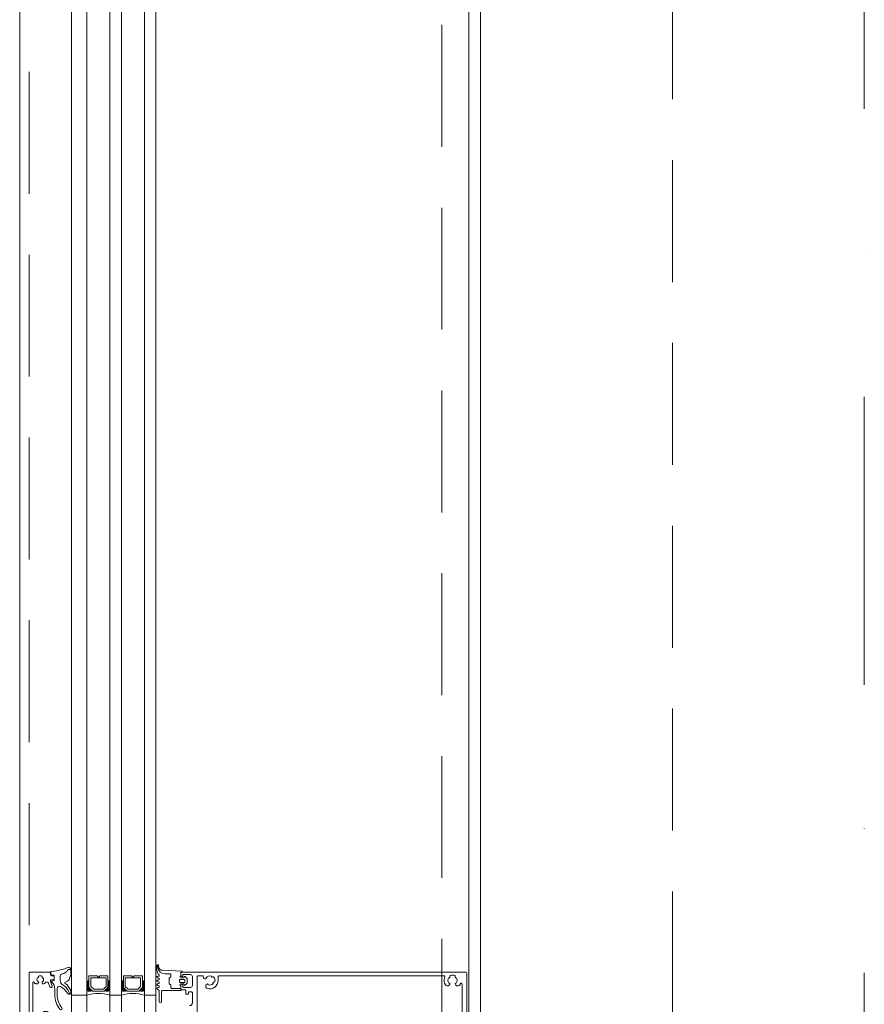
# Model space of a CAD drawing. Header units: millimetres. Extents: x 213386 to 459888, y 74252 to 208052.
# Tile 144 of 256: x 373037 to 373477, y 167173 to 167686. Entities that reach past the tile are written whole.
import ezdxf

# ---------------------------------------------------------------- set-up
doc = ezdxf.new("R2010")
doc.units = ezdxf.units.MM
doc.linetypes.add('CK_Čerchovaná 50', pattern=[6, 3, -1.5, 0, -1.5])
doc.linetypes.add('ČÁRKOVANÁ', pattern=[19.05, 12.7, -6.35])
doc.layers.add('FASÁDA DETAILNÍ', color=255, linetype='Continuous', lineweight=0)
doc.layers.add('TENKA', color=255, linetype='Continuous', lineweight=0)

# ---------------------------------------------------------------- blocks, each defined once
blk = doc.blocks.new('433270')
blk.add_lwpolyline([(1, 0, 0.414364), (0, -1), (0, -1.4, 0.255924), (0.23, -1.83, -0.547723), (0.23, -3.17, 0.255924), (0, -3.6), (0, -14.6, 0.414214), (0.3, -14.9), (1.2, -14.9, 0.414214), (1.7, -14.4), (1.7, -10.3, -0.414214), (2, -10), (6, -10, 0.414248), (7, -9), (7, -7.7, 0.414179), (6.5, -7.2), (5.7, -7.2, 0.414232), (5.4, -7.5), (5.4, -8.2, -0.414198), (5.1, -8.5), (2.8, -8.5, -0.414204), (1.8, -7.5), (1.8, -4.49, -0.147432), (1.97, -3.94, 0.147461), (2.4, -2.5), (2.4, -2.3, -0.414214), (2.9, -1.8), (21.87, -1.8, -0.668178), (22.22, -2.65), (22.16, -2.72, 1), (21.59, -3.29), (21.52, -3.35, 0.198912), (21.38, -3.71), (21.38, -4.05, 0.414214), (22.08, -4.75), (22.38, -4.75, 0.576988), (22.64, -4.3, -0.311246), (24.56, -4.3, 0.576988), (24.82, -4.75), (25.3, -4.75, -0.260065), (25.3, -6.65), (24.82, -6.65, 0.576988), (24.56, -7.1, -0.311246), (22.64, -7.1, 0.576988), (22.38, -6.65), (22.08, -6.65, 0.414214), (21.38, -7.35), (21.38, -7.61, 0.267949), (21.63, -8.04), (21.89, -8.2, -0.637047), (21.73, -10), (19.83, -10.7, 0.315299), (19.5, -11.17), (19.5, -11.49, 0.520567), (20.17, -11.96), (22.83, -10.99, -0.520567), (23.5, -11.46), (23.5, -12.5, 0.414062), (24, -13), (25, -13, 0.414186), (25.5, -12.5), (25.5, -11.5, -0.414182), (26, -11), (27, -11, 0.414214), (27.5, -10.5), (27.5, -0.5, 0.414214), (27, 0), (1, 0)], format="xyb", close=True)
blk = doc.blocks.new('284325')
for points in [[(0.84, -5.23, -0.560316), (0.94, -4.73), (1.94, -4.36, 0.3153), (2.14, -4.08), (2.14, -1.89, 0.451558), (1.8, -1.59), (0.9, -1.7, -0.399586), (0.57, -1.46), (0.3, -0.07, -0.415977), (0.53, 0.29, 0.024107), (6.15, 1.24, 0.076636), (8.99, 2.34, -0.577615), (10.79, 1.3), (10.02, 1.37, 0.283171), (9.08, 0.9, -0.168429), (7.07, -0.74), (5.9, -1.16, 0.315302), (5.24, -2.1), (5.24, -4.21, 0.269719), (6.76, -6.82, -0.194797), (10.18, -11.53, -0.342663), (9.17, -11.17, 0.119207), (5.43, -7.59, 0.578571), (3.63, -8.62), (3.63, -11.77, 0.176415), (6.16, -18.72, -1), (5.24, -19.49, -0.176415), (2.43, -11.77), (2.43, -8.89, 0.208286), (0.84, -5.23)], [(8.95, -6.65), (10.32, -8.78, -0.134555), (10.79, -10.63, -0.339795), (10.19, -11.53, 0.194788), (6.76, -6.81, -0.269736), (5.25, -4.21), (5.25, -2.1, -0.315302), (5.9, -1.17), (7.07, -0.74, 0.168429), (9.09, 0.89, -0.283167), (10.01, 1.36), (10.79, 1.29), (10.79, -0.74, -0.070852), (10.71, -1.3), (9.95, -3.93, -0.241839), (9.08, -4.83), (7.93, -5.22, 0.836024), (8.08, -6.19), (8.11, -6.19, -0.255349), (8.95, -6.65)]]:
    blk.add_lwpolyline(points, format="xyb", close=True)
blk = doc.blocks.new('284336')
for points in [[(-0.7, -9.6), (-10, -9.6, 0.414511), (-10.51, -10.11), (-10.51, -15.51, -1), (-11.69, -15.51), (-11.69, -9.6), (-12.69, -8.95, -0.668884), (-12.6, -8.23), (-11.99, -8.01, 0.766384), (-11.99, -7.21), (-12.6, -6.99, -0.76831), (-12.6, -6.23), (-11.99, -6.01, 0.766384), (-11.99, -5.21), (-12.6, -4.99, -0.76831), (-12.6, -4.23), (-11.99, -4.01, 0.766384), (-11.99, -3.21), (-12.6, -2.99, -0.877523), (-12.5, -2.22), (-12.1, -2.22, 0.698129), (-11.83, -1.5, -0.220231), (-12.89, 0.78), (-12.89, 3.45, -0.157143), (-12.82, 3.68), (-12.69, 3.42, -0.067482), (-12.48, 2.53, 0.393136), (-8.66, -1.02), (-6.1, -1.02, -0.414214), (-5.61, -1.51), (-5.61, -2.22, -0.267949), (-5.85, -2.65), (-6.35, -2.93, 0.267949), (-6.61, -3.38), (-6.61, -5.84, 0.267949), (-6.35, -6.29), (-5.85, -6.57, -0.267949), (-5.61, -7), (-5.61, -8.11, 0.414215), (-5.1, -8.62), (-0.41, -8.62), (-0.41, -9.31, -0.414212), (-0.7, -9.6)], [(-0.41, 0), (-0.41, -2, 0.990243), (-0.4, -3.02), (0.9, -3.02, 0.414214), (1.21, -2.71), (1.21, -2.61, -0.668123), (1.71, -2.4), (2.75, -3.45, -0.199004), (2.89, -3.79), (2.89, -5.43, -0.199038), (2.75, -5.77), (1.71, -6.82, -0.668191), (1.21, -6.61), (1.21, -6.51, 0.414214), (0.9, -6.2), (-0.4, -6.2, 0.990269), (-0.41, -7.22), (-0.41, -8.6), (-5.1, -8.6, -0.414215), (-5.59, -8.11), (-5.59, -7, 0.267949), (-5.84, -6.56), (-6.34, -6.27, -0.267949), (-6.59, -5.84), (-6.59, -3.38, -0.267949), (-6.34, -2.95), (-5.84, -2.66, 0.267949), (-5.59, -2.22), (-5.59, -1.51, 0.414214), (-6.1, -1), (-8.66, -1, -0.393156), (-12.46, 2.53, 0.067572), (-12.67, 3.43), (-12.8, 3.7, -0.637545), (-12.12, 3.53), (-11.92, 2.53, 0.344315), (-10.06, 0.91), (0, 0.38, -0.406913), (0.39, 0), (-0.41, 0)], [(1.7, -4.31, 0.414235), (1.2, -3.81), (-0.7, -3.81, 0.414214), (-1.2, -4.31), (-1.2, -4.91, 0.414214), (-0.7, -5.41), (1.2, -5.41, 0.414235), (1.7, -4.91), (1.7, -4.31)]]:
    blk.add_lwpolyline(points, format="xyb", close=True)

msp = doc.modelspace()

# ---------------------------------------------------------------- linework, layer by layer
at = {"layer": 'FASÁDA DETAILNÍ'}
for p, q in [((373036.638, 145492.154), (373036.638, 169172.154)), ((373063.638, 145492.154), (373063.638, 169172.154)), ((373063.638, 155177.655), (373063.638, 169172.154)), ((373071.638, 169172.154), (373071.638, 145492.154)), ((373071.638, 169172.154), (373071.638, 155177.655)), ((373083.638, 145492.154), (373083.638, 169172.154)), ((373083.638, 155177.655), (373083.638, 169172.154)), ((373089.638, 169172.154), (373089.638, 145492.154)), ((373089.638, 169172.154), (373089.638, 155177.655)), ((373101.638, 145492.154), (373101.638, 169172.154)), ((373101.638, 155177.655), (373101.638, 169172.154)), ((373107.638, 169172.154), (373107.638, 145492.154)), ((373107.638, 169172.154), (373107.638, 155177.655)), ((373063.637, 167177.655), (373063.637, 169145.154)), ((373071.637, 169127.154), (373071.637, 167177.655)), ((373083.637, 167177.655), (373083.637, 169113.154)), ((373089.637, 169113.154), (373089.637, 167177.655)), ((373101.638, 167177.655), (373101.638, 169095.154)), ((373107.638, 169095.154), (373107.638, 167177.655)), ((373276.638, 145732.154), (373276.638, 168932.154)), ((373071.638, 167177.655), (373063.637, 167177.655)), ((373089.638, 167177.655), (373083.637, 167177.655)), ((373107.638, 167177.655), (373101.638, 167177.655))]:
    msp.add_line(p, q, dxfattribs=at)
at = {"layer": 'FASÁDA DETAILNÍ', "linetype": 'ČÁRKOVANÁ', "ltscale": 5}
for p, q in [((373041.638, 145497.154), (373041.638, 169167.154)), ((373256.638, 145712.154), (373256.638, 168952.154)), ((373376.638, 145832.154), (373376.638, 168832.154))]:
    msp.add_line(p, q, dxfattribs=at)
at = {"layer": 'FASÁDA DETAILNÍ'}
for points in [[(373270.638, 166738.654), (373270.638, 169058.154)], [(373082.638, 167187.655), (373082.638, 167181.655), (373080.638, 167179.655), (373074.638, 167179.655), (373072.638, 167181.655), (373072.638, 167187.655), (373077.138, 167187.655), (373077.138, 167187.155), (373078.138, 167187.155), (373078.138, 167187.655)], [(373073.638, 167186.655), (373081.638, 167186.655), (373081.638, 167182.069), (373080.224, 167180.655), (373075.191, 167180.655), (373073.638, 167182.069)], [(373100.638, 167187.655), (373100.638, 167181.655), (373098.638, 167179.655), (373092.638, 167179.655), (373090.638, 167181.655), (373090.638, 167187.655), (373095.138, 167187.655), (373095.138, 167187.155), (373096.138, 167187.155), (373096.138, 167187.655)], [(373091.638, 167186.655), (373099.638, 167186.655), (373099.638, 167182.069), (373098.224, 167180.655), (373093.191, 167180.655), (373091.638, 167182.069)]]:
    msp.add_lwpolyline(points, close=True, dxfattribs=at)
for points in [[(373125.137, 167172.156, 0.4142136), (373126.637, 167173.656), (373126.637, 167178.755, 0.4142136), (373126.137, 167179.255), (373124.537, 167179.255), (373124.537, 167178.055), (373123.237, 167178.055), (373123.237, 167179.854, 0.4142136), (373122.737, 167180.354), (373121.137, 167180.354, -0.4142136), (373120.637, 167180.854), (373120.637, 167182.854, -0.4142012), (373121.137, 167183.354), (373121.637, 167183.354), (373121.637, 167182.154, 0.4142136), (373122.137, 167181.654), (373125.637, 167181.654, 0.4142242), (373126.637, 167182.654), (373126.637, 167187.354, 0.4142029), (373125.637, 167188.354), (373121.637, 167188.354), (373121.637, 167187.354), (373121.137, 167187.354, -0.4142197), (373120.637, 167187.854), (373120.637, 167189.154, -0.4142136), (373121.137, 167189.654), (373268.637, 167189.654, -0.4142136), (373269.637, 167188.654), (373269.637, 167125.654, -0.4142136)], [(373267.146, 167130.976), (373267.146, 167183.333, 0.8147642), (373266.186, 167183.531, -0.0377754), (373265.878, 167182.943, -0.2587772), (373265.03, 167182.472), (373264.546, 167182.472, -0.4142136), (373263.546, 167183.472), (373263.546, 167183.578, -0.6451801), (373264.044, 167183.804, 0.3417321), (373264.044, 167186.741, -0.6451801), (373263.546, 167186.967), (373263.546, 167187.335, 0.2982166), (373263.246, 167187.793, 0.2087122), (373261.046, 167187.793, 0.2982166), (373260.746, 167187.335), (373260.746, 167186.967, -0.6451801), (373260.248, 167186.741, 0.3417321), (373260.248, 167183.804, -0.6451801), (373260.746, 167183.578), (373260.746, 167183.472, -0.4142136), (373259.746, 167182.472), (373259.261, 167182.472, -0.2587772), (373258.413, 167182.943, -0.2426278), (373258.083, 167186.962, 0.5349955), (373257.621, 167187.654), (373140.538, 167187.654, 0.4142136), (373140.038, 167187.154), (373140.038, 167185.236, -0.5038539), (373134.354, 167181.028, -0.2587772), (373133.68, 167181.726), (373133.554, 167182.193, -0.4142136), (373134.261, 167183.418), (373134.364, 167183.446, -0.6451801), (373134.71, 167183.023, 0.3417321), (373137.548, 167183.783, -0.6451801), (373137.636, 167184.323), (373137.992, 167184.418, 0.2982166), (373138.357, 167184.826, 0.2087122), (373137.787, 167186.951, 0.2982166), (373137.267, 167187.122), (373136.912, 167187.027, -0.6451801), (373136.565, 167187.45, 0.3417321), (373133.728, 167186.69, -0.6451801), (373133.639, 167186.15), (373133.537, 167186.123, -0.4723795), (373132.28, 167187.021), (373132.28, 167187.154, 0.4142136), (373131.787, 167187.657), (373129.637, 167187.657, 0.4142136), (373129.137, 167187.157), (373129.137, 167127.154, 0.4142136)]]:
    msp.add_lwpolyline(points, format="xyb", dxfattribs=at)
for centre, radius, start, end in [((373072.138, 167185.517), 0.596, 213.03656, 326.96344), ((373072.138, 167185.225), 0.596, 213.03656, 326.96344), ((373072.138, 167184.932), 0.596, 213.03656, 326.96344), ((373072.138, 167184.64), 0.596, 213.03656, 326.96344), ((373072.138, 167184.347), 0.596, 213.03656, 326.96344), ((373072.138, 167184.055), 0.596, 213.03656, 326.96344), ((373072.138, 167183.762), 0.596, 213.03656, 326.96344), ((373072.138, 167183.47), 0.596, 213.03656, 326.96344), ((373083.138, 167185.517), 0.596, 213.03656, 326.96344), ((373083.138, 167185.225), 0.596, 213.03656, 326.96344), ((373083.138, 167184.932), 0.596, 213.03656, 326.96344), ((373083.138, 167184.64), 0.596, 213.03656, 326.96344), ((373083.138, 167184.347), 0.596, 213.03656, 326.96344), ((373083.138, 167184.055), 0.596, 213.03656, 326.96344), ((373083.138, 167183.762), 0.596, 213.03656, 326.96344), ((373083.138, 167183.47), 0.596, 213.03656, 326.96344), ((373090.138, 167185.517), 0.596, 213.03656, 326.96344), ((373090.138, 167185.225), 0.596, 213.03656, 326.96344), ((373090.138, 167184.932), 0.596, 213.03656, 326.96344), ((373090.138, 167184.64), 0.596, 213.03656, 326.96344), ((373090.138, 167184.347), 0.596, 213.03656, 326.96344), ((373090.138, 167184.055), 0.596, 213.03656, 326.96344), ((373090.138, 167183.762), 0.596, 213.03656, 326.96344), ((373090.138, 167183.47), 0.596, 213.03656, 326.96344), ((373101.138, 167185.517), 0.596, 213.03656, 326.96344), ((373101.138, 167185.225), 0.596, 213.03656, 326.96344), ((373101.138, 167184.932), 0.596, 213.03656, 326.96344), ((373101.138, 167184.64), 0.596, 213.03656, 326.96344), ((373101.138, 167184.347), 0.596, 213.03656, 326.96344), ((373101.138, 167184.055), 0.596, 213.03656, 326.96344), ((373101.138, 167183.762), 0.596, 213.03656, 326.96344), ((373101.138, 167183.47), 0.596, 213.03656, 326.96344), ((373072.138, 167183.177), 0.596, 213.03656, 326.96344), ((373072.138, 167182.885), 0.596, 213.03656, 326.96344), ((373072.138, 167182.592), 0.596, 213.03656, 326.96344), ((373072.138, 167182.3), 0.596, 213.03656, 326.96344), ((373072.138, 167182.007), 0.596, 213.03656, 326.96344), ((373072.276, 167181.995), 0.879, 223.50356, 316.00509), ((373072.424, 167182.085), 1.263, 231.50044, 308.03437), ((373072.563, 167182.246), 1.712, 237.31435, 302.70505), ((373072.708, 167182.49), 2.248, 241.59719, 298.47266), ((373072.876, 167182.839), 2.897, 244.70485, 294.69333), ((373072.99, 167183.205), 3.546, 247.59095, 292.70618), ((373077.638, 167155.763), 22.699, 74.67278, 105.32722), ((373082.287, 167183.205), 3.546, 247.29382, 292.40905), ((373082.401, 167182.839), 2.897, 245.30667, 295.29515), ((373082.569, 167182.49), 2.248, 241.52734, 298.40281), ((373082.714, 167182.246), 1.712, 237.29495, 302.68565), ((373082.852, 167182.085), 1.263, 231.96563, 308.49956), ((373083, 167181.995), 0.879, 223.99491, 316.49644), ((373083.138, 167183.177), 0.596, 213.03656, 326.96344), ((373083.138, 167182.885), 0.596, 213.03656, 326.96344), ((373083.138, 167182.592), 0.596, 213.03656, 326.96344), ((373083.138, 167182.3), 0.596, 213.03656, 326.96344), ((373083.138, 167182.007), 0.596, 213.03656, 326.96344), ((373090.138, 167183.177), 0.596, 213.03656, 326.96344), ((373090.138, 167182.885), 0.596, 213.03656, 326.96344), ((373090.138, 167182.592), 0.596, 213.03656, 326.96344), ((373090.138, 167182.3), 0.596, 213.03656, 326.96344), ((373090.138, 167182.007), 0.596, 213.03656, 326.96344), ((373090.276, 167181.995), 0.879, 223.50356, 316.00509), ((373090.424, 167182.085), 1.263, 231.50044, 308.03437), ((373090.563, 167182.246), 1.712, 237.31435, 302.70505), ((373090.708, 167182.49), 2.248, 241.59719, 298.47266), ((373090.876, 167182.839), 2.897, 244.70485, 294.69333), ((373090.99, 167183.205), 3.546, 247.59095, 292.70618), ((373095.638, 167155.763), 22.699, 74.67278, 105.32722), ((373100.287, 167183.205), 3.546, 247.29382, 292.40905), ((373100.401, 167182.839), 2.897, 245.30667, 295.29515), ((373100.569, 167182.49), 2.248, 241.52734, 298.40281), ((373100.714, 167182.246), 1.712, 237.29495, 302.68565), ((373100.852, 167182.085), 1.263, 231.96563, 308.49956), ((373101, 167181.995), 0.879, 223.99491, 316.49644), ((373101.138, 167183.177), 0.596, 213.03656, 326.96344), ((373101.138, 167182.885), 0.596, 213.03656, 326.96344), ((373101.138, 167182.592), 0.596, 213.03656, 326.96344), ((373101.138, 167182.3), 0.596, 213.03656, 326.96344), ((373101.138, 167182.007), 0.596, 213.03656, 326.96344)]:
    msp.add_arc(centre, radius, start, end, dxfattribs=at)
at = {"layer": 'TENKA', "linetype": 'CK_Čerchovaná 50', "ltscale": 50}
msp.add_line((373476.638, 145732.154), (373476.638, 168932.154), dxfattribs=at)

# ---------------------------------------------------------------- block references
at = {"layer": 'FASÁDA DETAILNÍ'}
for name, p in [('284336', (373121.048, 167189.654)), ('284325', (373052.497, 167189.654))]:
    msp.add_blockref(name, p, dxfattribs=at)
at = {"layer": 'FASÁDA DETAILNÍ', "rotation": 90}
msp.add_blockref('433270', (373041.637, 167162.154), dxfattribs=at)

doc.saveas('drawing.dxf')
